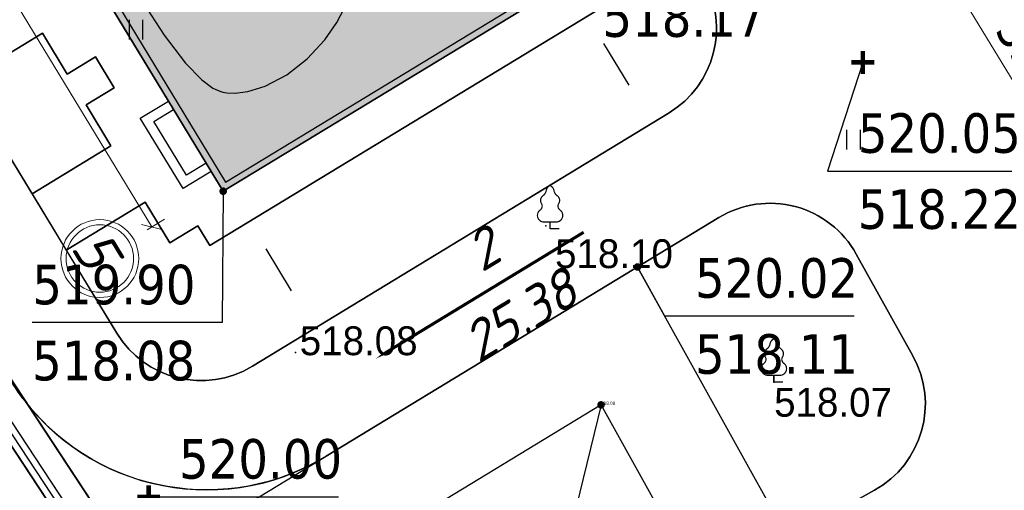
# Model space of a CAD drawing. Header units: millimetres. Extents: x 767170 to 66149698, y -983507 to 2493658.
# Tile 249 of 256: x 3246314 to 3276220, y -603417 to -589138. Entities that reach past the tile are written whole.
import ezdxf

# ---------------------------------------------------------------- set-up
doc = ezdxf.new("R2010")
doc.units = ezdxf.units.MM
for name, color, linetype in [('(004) Точки рельефа', 7, 'Continuous'), ('(022) Возд. Линии', 7, 'Continuous'), ('(036) Растительность', 7, 'Continuous'), ('(038) Деревья', 7, 'Continuous'), ('(040) Ограда', 7, 'Continuous'), ('GLUXOY OG', 7, 'Continuous'), ('os', 3, 'Continuous'), ('R_Loyiha_SRF-BND', 7, 'Continuous'), ('V_GRADEMARKER', 6, 'Continuous'), ('V_Loyiha_OPOR-PNT', 7, 'Continuous')]:
    doc.layers.add(name, color=color, linetype=linetype)
doc.layers.add('(032) Горизонтали утолщенные', color=32, linetype='Continuous', lineweight=30)
doc.styles.add('BLACK', font='tahomabd.ttf')
doc.styles.add('D-431', font='txt')
doc.styles.add('ESKD1', font='eskd1.shx', dxfattribs={"width": 1.2, "oblique": 14.994305})
doc.styles.get("Standard").update_dxf_attribs({"font": 'isocpeui.ttf'})
doc.styles.add('Tahoma', font='tahoma.ttf')
doc.linetypes.add('ОГРАДА_БЕТ', pattern='A,4,["|",Standard,S=0.8,R=0,X=0,Y=-0.8],4', length=8)
doc.linetypes.add('ОГРАДА_ГЛИН', pattern='A,4,["|",Standard,S=0.8,R=0,X=0,Y=-0.8],0.5,["|",Standard,S=0.8,R=0,X=0,Y=-0.8],3.5', length=8)
doc.dimstyles.new('genplan dimension', dxfattribs={"dimtxt": 1100, "dimasz": 450, "dimexe": 450, "dimexo": 0, "dimgap": 80, "dimtad": 1, "dimlfac": 0.001, "dimtxsty": 'BLACK', "dimblk": 'OBLIQUE', "dimcen": 0, "dimclrd": 186, "dimclre": 186, "dimclrt": 186, "dimadec": 1, "dimazin": 0, "dimtfac": 1, "dimtmove": 0, "dimatfit": 3, "dimldrblk": 'OBLIQUE', "dimfxl": 1, "dimlwd": 9, "dimlwe": 9, "dimarcsym": 0})

# ---------------------------------------------------------------- blocks, each defined once
blk = doc.blocks.new('I04010')
for p, q in [((-0.412273, 0.007146), (-0.412273, 1.207146)), ((0.387727, 1.207146), (0.387727, 0.007146))]:
    blk.add_line(p, q)
blk = doc.blocks.new('karagach-flat-53-flat-1')
at = {"layer": '(038) Деревья', "const_width": 0.0375}
for points in [[(0, 1.312, 0.246034), (-0.117, 1.159, 0.489079)], [(0, 1.312, -0.246034), (0.117, 1.159, -0.489079)], [(-0.208, 1.009, 0.430853), (-0.255, 0.753, 0.548276)], [(-0.208, 1.009, 0.181567), (-0.117, 1.159, 0.303004)], [(0.208, 1.009, -0.181567), (0.117, 1.159, -0.303004)], [(0.208, 1.009, -0.430853), (0.255, 0.753, -0.548276)], [(-0.315, 0.559, 0.383603), (-0.255, 0.753, 0.352912)], [(0.315, 0.559, -0.383603), (0.255, 0.753, -0.352912)], [(-0.315, 0.559, 0.626949), (-0.218, 0.206, 0.702465)], [(0.315, 0.559, -0.626949), (0.218, 0.206, -0.702465)]]:
    blk.add_lwpolyline(points, format="xyb", dxfattribs=at)
for points in [[(0, 0.206), (-0.218, 0.206)], [(0, 0), (0, 0.206)], [(0, 0.206), (0.218, 0.206)], [(0, 0), (0.281, 0)]]:
    blk.add_lwpolyline(points, dxfattribs=at)
at = {"layer": '(038) Деревья'}
blk.add_lwpolyline([(0, 0), (0, 0.206)], dxfattribs=at)
blk = doc.blocks.new('karagach-flat-52-flat-1')
at = {"layer": '(038) Деревья', "const_width": 0.0375}
for points in [[(0, 1.312, 0.246034), (-0.117, 1.159, 0.489079)], [(0, 1.312, -0.246034), (0.117, 1.159, -0.489079)], [(-0.208, 1.009, 0.430853), (-0.255, 0.753, 0.548276)], [(-0.208, 1.009, 0.181567), (-0.117, 1.159, 0.303004)], [(0.208, 1.009, -0.181567), (0.117, 1.159, -0.303004)], [(0.208, 1.009, -0.430853), (0.255, 0.753, -0.548276)], [(-0.315, 0.559, 0.383603), (-0.255, 0.753, 0.352912)], [(0.315, 0.559, -0.383603), (0.255, 0.753, -0.352912)], [(-0.315, 0.559, 0.626949), (-0.218, 0.206, 0.702465)], [(0.315, 0.559, -0.626949), (0.218, 0.206, -0.702465)]]:
    blk.add_lwpolyline(points, format="xyb", dxfattribs=at)
for points in [[(0, 0.206), (-0.218, 0.206)], [(0, 0), (0, 0.206)], [(0, 0.206), (0.218, 0.206)], [(0, 0), (0.281, 0)]]:
    blk.add_lwpolyline(points, dxfattribs=at)
at = {"layer": '(038) Деревья'}
blk.add_lwpolyline([(0, 0), (0, 0.206)], dxfattribs=at)
blk = doc.blocks.new('Topo Xos')
at = {"layer": '(004) Точки рельефа', "color": 7, "linetype": 'ByBlock', "lineweight": -2, "transparency": 16777216}
for p in [(-90.455, -23.781), (-98.059, -27.623), (-83.532, -28.519)]:
    blk.add_point(p, dxfattribs=at)
at = {"layer": '(032) Горизонтали утолщенные', "color": 32, "linetype": 'Continuous', "lineweight": 30, "ltscale": 600, "transparency": 16777216}
blk.add_lwpolyline([(-102.708, -16.984), (-102.05, -17.996), (-101.4, -18.844), (-100.91, -19.349), (-100.573, -19.6), (-100.366, -19.697), (-100.269, -19.723), (-100.146, -19.741), (-99.895, -19.751), (-99.506, -19.706), (-98.979, -19.544), (-98.327, -19.197), (-97.713, -18.716), (-97.169, -18.13), (-96.806, -17.606), (-96.587, -17.189)], dxfattribs=at)
at = {"layer": '(040) Ограда', "ltscale": 600, "transparency": 16777216, "flags": 128}
blk.add_lwpolyline([(7.06, 105.873), (2.797, 103.255), (11.659, 86.823), (-65.034, 40.217), (-128.016, 1.963), (-48.288, -119.227), (-43.67, -125.768)], dxfattribs=at)
at = {"layer": '(040) Ограда', "linetype": 'ОГРАДА_БЕТ', "ltscale": 600, "transparency": 16777216, "flags": 128}
blk.add_lwpolyline([(7.61, 105.742), (3.328, 103.112), (12.191, 86.678), (-64.827, 39.875), (-127.454, 1.836), (-47.958, -119.002), (-43.344, -125.537)], dxfattribs=at)
at = {"layer": 'os', "color": 0, "ltscale": 600, "transparency": 16777216}
for p, q in [((-88.708, -18.245), (-87.937, -19.515)), ((-98.963, -24.477), (-98.192, -25.747))]:
    blk.add_line(p, q, dxfattribs=at)
at = {"layer": '(022) Возд. Линии', "transparency": 16777216}
for name, p in [('karagach-flat-53-flat-1', (-90.33, -23.868)), ('karagach-flat-52-flat-1', (-83.532, -28.519))]:
    blk.add_blockref(name, p, dxfattribs=at)
at = {"layer": '(036) Растительность', "linetype": 'Continuous', "transparency": 16777216, "xscale": 0.5, "yscale": 0.5, "zscale": 0.5}
for p in [(-102.903, -18.129), (-81.109, -21.471)]:
    blk.add_blockref('I04010', p, dxfattribs=at)
at = {"layer": '(004) Точки рельефа', "linetype": 'ByBlock', "transparency": 16777216, "char_height": 0.875, "attachment_point": 4, "style": 'D-431'}
for s, insert in [('518.10', (-90.179, -24.631)), ('518.08', (-97.934, -27.273)), ('518.07', (-83.525, -29.14))]:
    blk.add_mtext(s, dxfattribs=dict(at, insert=insert))
blk = doc.blocks.new('_Oblique')
at = {"color": 0, "linetype": 'ByBlock', "lineweight": -2}
blk.add_line((-0.5, -0.5), (0.5, 0.5), dxfattribs=at)
blk = doc.blocks.new('*D1905')
at = {"color": 186, "lineweight": 9, "transparency": 16777216}
for p, q in [((-59597, -8107), (-59999, -8351)), ((-59614, -8118), (-30888, -55389)), ((-30742, -55300), (-31273, -55623))]:
    blk.add_line(p, q, dxfattribs=at)
at = {"color": 186, "lineweight": 9, "transparency": 16777216, "xscale": 450, "yscale": 450, "zscale": 450}
for p, rotation in [((-59614, -8118), 121.2865699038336), ((-30888, -55389), 301.2865699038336)]:
    blk.add_blockref('_Oblique', p, dxfattribs=dict(at, rotation=rotation))
at = {"color": 186, "transparency": 16777216, "insert": (-44586, -31349), "char_height": 1100, "attachment_point": 5, "rotation": 301.2866, "style": 'BLACK'}
blk.add_mtext('55,32', dxfattribs=at)
blk = doc.blocks.new('*D291')
at = {"color": 186, "lineweight": 9, "transparency": 16777216}
for p, q in [((2205660, -665699), (2205660, -665083)), ((2229660, -665699), (2229660, -665083)), ((2229660, -665533), (2205660, -665533))]:
    blk.add_line(p, q, dxfattribs=at)
at = {"color": 186, "lineweight": 9, "transparency": 16777216, "xscale": 450, "yscale": 450, "zscale": 450, "rotation": 180}
blk.add_blockref('_Oblique', (2205660, -665533), dxfattribs=at)
at = {"color": 186, "lineweight": 9, "transparency": 16777216, "xscale": 450, "yscale": 450, "zscale": 450}
blk.add_blockref('_Oblique', (2229660, -665533), dxfattribs=at)
at = {"color": 186, "transparency": 16777216, "insert": (2217660, -664891), "char_height": 1100, "attachment_point": 5, "style": 'BLACK'}
blk.add_mtext('24', dxfattribs=at)
blk = doc.blocks.new('*U1356')
at = {"layer": 'V_Loyiha_OPOR-PNT', "const_width": 0.115, "elevation": 520.02}
blk.add_lwpolyline([(-87.734, -25.029, 1), (-87.619, -25.029, 1)], format="xyb", close=True, dxfattribs=at)
at = {"layer": 'V_Loyiha_OPOR-PNT', "elevation": 520.02}
blk.add_lwpolyline([(-87.676, -25.029), (-86.851, -26.513), (-81.095, -26.513)], dxfattribs=at)
at = {"layer": 'V_Loyiha_OPOR-PNT', "color": 1, "style": 'Tahoma'}
blk.add_text('520.02', height=1.2, dxfattribs=at).set_placement((-85.928, -25.959, 520.02))
at = {"layer": 'V_Loyiha_OPOR-PNT', "color": 5, "style": 'Tahoma'}
blk.add_text('518.11', height=1.2, dxfattribs=at).set_placement((-85.928, -28.267, 520.02))
blk = doc.blocks.new('*U1408')
at = {"layer": 'V_Loyiha_OPOR-PNT', "elevation": 518.08}
blk.add_lwpolyline([(-88.782, -29.212), (-90.297, -35.423), (-84.528, -35.423)], dxfattribs=at)
at = {"layer": 'V_Loyiha_OPOR-PNT', "const_width": 0.115, "elevation": 518.08}
blk.add_lwpolyline([(-88.84, -29.212, 1), (-88.725, -29.212, 1)], format="xyb", close=True, dxfattribs=at)
at = {"layer": 'V_Loyiha_OPOR-PNT', "color": 1, "style": 'Tahoma'}
blk.add_text('518.08', height=1.2, dxfattribs=at).set_placement((-89.373, -34.87, 518.08))
at = {"layer": 'V_Loyiha_OPOR-PNT', "color": 5, "style": 'Tahoma'}
blk.add_text('518.08', height=1.2, dxfattribs=at).set_placement((-89.373, -37.177, 518.08))
blk = doc.blocks.new('*U1426')
at = {"layer": 'V_GRADEMARKER', "elevation": 520.025}
blk.add_lwpolyline([(-95.621, -27.809, 0, 0.486, 0), (-94.043, -26.85, 0.0923, 0.0923, 0), (-89.31, -23.974, 0.486, 0, 0)], format="xyseb", dxfattribs=at)
at = {"layer": 'V_GRADEMARKER', "style": 'ESKD1', "oblique": 14.9943, "width": 1.2}
for s, p in [('2', (-92.41, -25.21, 520.025)), ('25.38', (-92.51, -27.971, 520.025))]:
    blk.add_text(s, height=1.2, rotation=31.2866, dxfattribs=at).set_placement(p)
blk = doc.blocks.new('*U1436')
at = {"layer": 'V_Loyiha_OPOR-PNT', "const_width": 0.138, "elevation": 520.05}
for points in [[(-80.831, -19.167), (-80.831, -18.475)], [(-81.177, -18.821), (-80.485, -18.821)]]:
    blk.add_lwpolyline(points, dxfattribs=at)
at = {"layer": 'V_Loyiha_OPOR-PNT', "elevation": 520.05}
blk.add_lwpolyline([(-80.831, -18.821), (-81.906, -22.116), (-76.151, -22.116)], dxfattribs=at)
at = {"layer": 'V_Loyiha_OPOR-PNT', "color": 1, "style": 'Tahoma'}
blk.add_text('520.05', height=1.2, dxfattribs=at).set_placement((-80.983, -21.562, 520.05))
at = {"layer": 'V_Loyiha_OPOR-PNT', "color": 5, "style": 'Tahoma'}
blk.add_text('518.22', height=1.2, dxfattribs=at).set_placement((-80.983, -23.87, 520.05))
blk = doc.blocks.new('*U1437')
at = {"layer": 'V_Loyiha_OPOR-PNT', "const_width": 0.138, "elevation": 520}
for points in [[(-102.523, -32.349), (-102.523, -31.657)], [(-102.869, -32.003), (-102.176, -32.003)]]:
    blk.add_lwpolyline(points, dxfattribs=at)
at = {"layer": 'V_Loyiha_OPOR-PNT', "elevation": 520}
blk.add_lwpolyline([(-102.523, -32.003), (-102.523, -32.003), (-96.754, -32.003)], dxfattribs=at)
at = {"layer": 'V_Loyiha_OPOR-PNT', "color": 1, "style": 'Tahoma'}
blk.add_text('520.00', height=1.2, dxfattribs=at).set_placement((-101.6, -31.449, 520))
at = {"layer": 'V_Loyiha_OPOR-PNT', "color": 5, "style": 'Tahoma'}
blk.add_text('518.07', height=1.2, dxfattribs=at).set_placement((-101.6, -33.757, 520))
blk = doc.blocks.new('*U1472')
at = {"layer": 'V_Loyiha_OPOR-PNT', "const_width": 0.115, "elevation": 518.08}
blk.add_lwpolyline([(-100.317, -22.729, 1), (-100.202, -22.729, 1)], format="xyb", close=True, dxfattribs=at)
at = {"layer": 'V_Loyiha_OPOR-PNT', "elevation": 518.08}
blk.add_lwpolyline([(-100.259, -22.729), (-100.294, -26.713), (-106.062, -26.713)], dxfattribs=at)
at = {"layer": 'V_Loyiha_OPOR-PNT', "color": 1, "style": 'Tahoma'}
blk.add_text('519.90', height=1.2, dxfattribs=at).set_placement((-106.055, -26.159, 518.08))
at = {"layer": 'V_Loyiha_OPOR-PNT', "color": 5, "style": 'Tahoma'}
blk.add_text('518.08', height=1.2, dxfattribs=at).set_placement((-106.062, -28.467, 518.08))
blk = doc.blocks.new('*U1473')
at = {"layer": 'V_Loyiha_OPOR-PNT', "const_width": 0.115, "elevation": 518.17}
blk.add_lwpolyline([(-89.72, -16.29, 1), (-89.605, -16.29, 1)], format="xyb", close=True, dxfattribs=at)
at = {"layer": 'V_Loyiha_OPOR-PNT', "elevation": 518.17}
blk.add_lwpolyline([(-89.663, -16.29), (-89.663, -16.29), (-83.894, -16.29)], dxfattribs=at)
at = {"layer": 'V_Loyiha_OPOR-PNT', "color": 1, "style": 'Tahoma'}
blk.add_text('519.90', height=1.2, dxfattribs=at).set_placement((-88.74, -15.736, 518.17))
at = {"layer": 'V_Loyiha_OPOR-PNT', "color": 5, "style": 'Tahoma'}
blk.add_text('518.17', height=1.2, dxfattribs=at).set_placement((-88.74, -18.043, 518.17))
blk = doc.blocks.new('*U1518')
at = {"layer": 'R_Loyiha_SRF-BND'}
blk.add_polyline3d([(-56.516, -86.165, 519.339), (-62.197, -66.264, 518.87), (-66.757, -68.802, 518.66), (-88.782, -29.212, 518.08), (-102.159, -37.341, 518.09), (-103.791, -34.86, 519.978), (-128.016, 1.963, 519.8), (1.724, 80.787, 520.4), (11.77, 62.887, 520.82), (4, 58.294, 520.26), (46.661, -15.96, 520.97), (27.6, -27.396, 520.73), (23.571, -34.547, 520.82), (-42.243, -69.945, 519.75), (-45.328, -81.823, 519.715), (-29.378, -120.948, 521.28)], dxfattribs=at)
at = {"layer": 'R_Loyiha_SRF-BND', "color": 170, "style": 'Tahoma'}
blk.add_text('518.08', height=0.1, dxfattribs=at).set_placement((-88.782, -29.212, 518.08))
blk = doc.blocks.new('A$C2cdd6916')
dim = blk.add_linear_dim(base=(-30888.110056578, -55388.882923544), p1=(-59597.220211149, -8107.421278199), p2=(-30741.657936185, -55299.885650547), angle=121.286569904, dimstyle='genplan dimension')
dim.commit()
dim.dimension.update_dxf_attribs({"geometry": '*D1905', "text_midpoint": (-44586.204274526, -31349.228369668)})
blk = doc.blocks.new('A$C42de6a65')
h = blk.add_hatch(color=1)
h.dxf.hatch_style = 1
h.paths.add_polyline_path([(-12199.948, -6200), (12199.843, -6200), (12199.948, 6200), (-12199.843, 6200)])
blk.add_lwpolyline([(-12199.948, -6200), (12199.843, -6200), (12199.948, 6200), (-12199.843, 6200)], close=True)
at = {"color": 2}
blk.add_lwpolyline([(11999.948, 5999.702), (-12000.052, 5999.702), (-12000.052, -6000.298), (11999.948, -6000.298)], close=True, dxfattribs=at)
at = {"color": 7}
blk.add_lwpolyline([(11500.052, -6200), (11500.052, -7200), (9000.052, -7200), (9000.052, -6200)], dxfattribs=at)
blk.add_lwpolyline([(11200.052, -6200), (11200.052, -6900), (9300.052, -6900), (9300.052, -6200)])
at = {"layer": 'os', "color": 0, "lineweight": 0}
for radius in [1181.25, 1023.75]:
    blk.add_circle((11999.948, -10461.714), radius, dxfattribs=at)
at = {"ltscale": 50}
blk.add_text('5', height=1260, dxfattribs=at).set_placement((11242.744, -11057.397))
dim = blk.add_linear_dim(base=(-12000.052, -8614.606), p1=(11999.948, -8780.464), p2=(-12000.052, -8780.464), dimstyle='genplan dimension')
dim.commit()
dim.dimension.update_dxf_attribs({"geometry": '*D291', "text_midpoint": (-0.052, -7972.416), "insert": (-2217660.378, 656918.593)})

msp = doc.modelspace()

# ---------------------------------------------------------------- block references
at = {"xscale": 1000, "yscale": 1000, "zscale": 1000}
msp.add_blockref('Topo Xos', (3352754.32, -571613.28), dxfattribs=at)

# ---------------------------------------------------------------- next in the draw order: linework, layer by layer
for points in [[(3300971, -685527.59), (3224738.53, -569650.32), (3354478.73, -490826.03), (3416903.29, -602061.89), (3385892.61, -622578.92), (3385704.61, -626679.92), (3387422.61, -629007.92), (3366569.61, -647738.92), (3397549.33, -687682.55)], [(3397001.83, -687629.31), (3366025.47, -647690.01), (3386885.04, -628953.11), (3385298.53, -626803.3), (3385502.34, -622357.51), (3416372.52, -601933.43), (3354332.55, -491382.88), (3225300.58, -569776.88), (3301299.98, -685299.86)], [(3359171.41, -501435.7), (3354076.73, -492357.37), (3226284.18, -569998.35), (3301875.69, -684901.32), (3339262.33, -736271.67), (3340245.89, -735413.89)], [(3249260.46, -598648.34), (3235322.45, -575712.22)], [(3263091.7, -587902.92), (3252494.73, -594342.58), (3252131.31, -593744.55), (3251276.71, -594263.88), (3249978.42, -592127.44), (3250833.02, -591608.11), (3249015.4, -588617.07)], [(3263091.7, -587902.92), (3252494.73, -594342.58), (3252131.31, -593744.55), (3251276.71, -594263.88), (3249978.42, -592127.44), (3250833.02, -591608.11), (3249015.4, -588617.07)], [(3244612.67, -591000.02), (3247005.43, -589545.97), (3247758.44, -590785.11), (3248613.09, -590265.75), (3249184.34, -591205.8), (3248329.74, -591725.13), (3249082.75, -592964.26), (3246689.94, -594418.35), (3247728.58, -596127.51), (3250121.39, -594673.43), (3250874.4, -595912.56), (3251729, -595393.23), (3252092.41, -595991.26), (3264740.38, -588305.24)], [(3244612.67, -591000.02), (3247005.43, -589545.97), (3247758.44, -590785.11), (3248613.09, -590265.75), (3249184.34, -591205.8), (3248329.74, -591725.13), (3249082.75, -592964.26), (3246689.94, -594418.35), (3247728.58, -596127.51), (3250121.39, -594673.43), (3250874.4, -595912.56), (3251729, -595393.23), (3252092.41, -595991.26), (3264740.38, -588305.24)], [(3266039.15, -591962.62), (3253382.16, -599654.12)], [(3255627.07, -602385.49), (3267545.15, -595143.01)], [(3271724.72, -596248.28), (3273443.07, -599337.01)], [(3306349.86, -692918.3), (3309470.68, -690238.86), (3296238.07, -657778.72), (3290557.71, -637877.7), (3285996.93, -640415), (3263971.85, -600824.96), (3250595.2, -608953.79)]]:
    msp.add_lwpolyline(points)
for points in [[(3301875.69, -684901.32), (3246560.45, -600819.32, -0.03415901), (3246009.77, -600038.66), (3245560.43, -599299.23), (3226284.18, -569998.35), (3354076.73, -492357.37), (3359171.41, -501435.7), (3356360.35, -503097.47), (3359413.67, -508262.47), (3362108.51, -506669.4), (3415443.67, -601708.63), (3384819.37, -621970.03), (3384587.9, -627019.22), (3385944.29, -628857.21), (3365073.23, -647604.42), (3396040.54, -687532.07)], [(3249865.58, -563364.03, -0.42549538), (3254045.15, -564469.3), (3261719.5, -578263.93), (3262692.54, -580012.96), (3264638.61, -583511.02), (3265611.64, -585260.04), (3267102.8, -587940.4, -0.40302103), (3266039.15, -591962.62), (3253382.16, -599654.12, -0.41421356), (3249260.46, -598648.34), (3235322.45, -575712.22, -0.41421356), (3236328.23, -571590.52), (3249865.58, -563364.03)], [(3267102.8, -587940.4, -0.40302103), (3266039.15, -591962.62)], [(3267545.15, -595143.01, -0.42549538), (3271724.72, -596248.28)], [(3253382.16, -599654.12, -0.41421356), (3249260.46, -598648.34)], [(3273443.07, -599337.01, -0.41421356), (3272279.94, -603417.1)], [(3246009.77, -600038.66, 0.41421356), (3255627.07, -602385.49)]]:
    msp.add_lwpolyline(points, format="xyb")
at = {"lineweight": 30}
for points in [[(3341172, -506313.63), (3254080.69, -556706.98), (3233698.77, -569092.84), (3228955.84, -571975.06), (3245560.43, -599299.23), (3246009.77, -600038.66, 0.41421356), (3255627.07, -602385.49), (3267545.15, -595143.01, -0.42549538), (3271724.72, -596248.28), (3273443.07, -599337.01, -0.41421356), (3272279.94, -603417.1), (3269658.33, -604875.58), (3287160.06, -636334.91)], [(3267102.8, -587940.4, -0.40302103), (3266039.15, -591962.62)], [(3266039.15, -591962.62, 0.40302103), (3267102.8, -587940.4)], [(3267545.15, -595143.01, -0.42549538), (3271724.72, -596248.28)], [(3271724.72, -596248.28, 0.42549538), (3267545.15, -595143.01)], [(3253382.16, -599654.12, -0.41421356), (3249260.46, -598648.34)], [(3249260.46, -598648.34, 0.41421356), (3253382.16, -599654.12)], [(3273443.07, -599337.01, -0.41421356), (3272279.94, -603417.1)], [(3272279.94, -603417.1, 0.41421356), (3273443.07, -599337.01)], [(3246560.45, -600819.32, -0.03415901), (3246009.77, -600038.66)], [(3246009.77, -600038.66, 0.41421356), (3255627.07, -602385.49)], [(3255627.07, -602385.49, -0.37475214), (3246560.45, -600819.32)]]:
    msp.add_lwpolyline(points, format="xyb", dxfattribs=at)
for points in [[(3266039.15, -591962.62), (3253382.16, -599654.12, -0.41421356), (3249260.46, -598648.34), (3235322.45, -575712.22, -0.41421356), (3236328.23, -571590.52), (3249865.58, -563364.03, -0.42549538), (3254045.15, -564469.3), (3261719.5, -578263.93), (3262692.54, -580012.96), (3264638.61, -583511.02), (3265611.64, -585260.04), (3267102.8, -587940.4, -0.40302103)], [(3266039.15, -591962.62), (3253382.16, -599654.12, -0.41421356), (3249260.46, -598648.34), (3235322.45, -575712.22, -0.41421356), (3236328.23, -571590.52), (3249865.58, -563364.03, -0.42549538), (3254045.15, -564469.3), (3261719.5, -578263.93), (3262692.54, -580012.96), (3264638.61, -583511.02), (3265611.64, -585260.04), (3267102.8, -587940.4, -0.40302103)], [(3266039.15, -591962.62, 0.40302103), (3267102.8, -587940.4), (3265611.64, -585260.04), (3264478.47, -585948.66), (3265231.48, -587187.8), (3264376.91, -587707.11), (3264740.38, -588305.24), (3252092.41, -595991.26), (3251729, -595393.23), (3250874.4, -595912.56), (3250121.39, -594673.43), (3247728.58, -596127.51), (3249260.46, -598648.34, 0.41421356), (3253382.16, -599654.12)], [(3293442.22, -637053.35, 0.48309225), (3289099.23, -635256.09), (3287160.06, -636334.91), (3269658.33, -604875.58), (3272279.94, -603417.1, 0.41421356), (3273443.07, -599337.01), (3271724.72, -596248.28, 0.42549538), (3267545.15, -595143.01), (3255627.07, -602385.49, -0.37475214), (3246560.45, -600819.32), (3301875.69, -684901.32), (3339262.33, -736271.67), (3340245.89, -735413.89), (3319513.28, -706926.67), (3299077.92, -656797.86)]]:
    msp.add_lwpolyline(points, format="xyb", close=True)
for points in [[(3239823.46, -573490.99), (3250420.43, -567051.33), (3263091.7, -587902.92), (3252494.73, -594342.58)], [(3239823.46, -573490.99), (3250420.43, -567051.33), (3263091.7, -587902.92), (3252494.73, -594342.58)], [(3263091.7, -587902.92), (3252494.73, -594342.58), (3252494.73, -594342.58), (3263091.7, -587902.92), (3262728.23, -587304.8), (3262728.23, -587304.8)], [(3248329.74, -591725.13), (3249184.34, -591205.8), (3248613.09, -590265.75), (3247758.44, -590785.11), (3247005.43, -589545.97), (3244612.67, -591000.02), (3246689.94, -594418.35), (3249082.75, -592964.26)], [(3252131.31, -593744.55), (3251276.71, -594263.88), (3249978.42, -592127.44), (3250833.02, -591608.11)], [(3252131.31, -593744.55), (3251276.71, -594263.88), (3249978.42, -592127.44), (3250833.02, -591608.11)]]:
    msp.add_lwpolyline(points, close=True)
for points in [[(3300971, -685527.59), (3224738.53, -569650.32)], [(3225300.58, -569776.88), (3301299.98, -685299.86)], [(3249260.46, -598648.34), (3235322.45, -575712.22)], [(3263091.7, -587902.92), (3252494.73, -594342.58)], [(3252092.41, -595991.26), (3264740.38, -588305.24)], [(3264740.38, -588305.24), (3252092.41, -595991.26)], [(3250833.02, -591608.11), (3249015.4, -588617.07)], [(3244612.67, -591000.02), (3247005.43, -589545.97)], [(3247005.43, -589545.97), (3244612.67, -591000.02)], [(3247005.43, -589545.97), (3247758.44, -590785.11)], [(3247758.44, -590785.11), (3247005.43, -589545.97)], [(3247758.44, -590785.11), (3248613.09, -590265.75)], [(3248613.09, -590265.75), (3247758.44, -590785.11)], [(3248613.09, -590265.75), (3249184.34, -591205.8)], [(3249184.34, -591205.8), (3248613.09, -590265.75)], [(3244612.67, -591000.02), (3246689.94, -594418.35)], [(3249184.34, -591205.8), (3248329.74, -591725.13)], [(3248329.74, -591725.13), (3249184.34, -591205.8)], [(3248329.74, -591725.13), (3249082.75, -592964.26)], [(3249082.75, -592964.26), (3248329.74, -591725.13)], [(3249978.42, -592127.44), (3250833.02, -591608.11)], [(3251276.71, -594263.88), (3249978.42, -592127.44)], [(3266039.15, -591962.62), (3253382.16, -599654.12)], [(3253382.16, -599654.12), (3266039.15, -591962.62)], [(3249082.75, -592964.26), (3246689.94, -594418.35)], [(3246689.94, -594418.35), (3249082.75, -592964.26)], [(3252131.31, -593744.55), (3251276.71, -594263.88)], [(3252494.73, -594342.58), (3252131.31, -593744.55)], [(3246689.94, -594418.35), (3247728.58, -596127.51)], [(3247728.58, -596127.51), (3250121.39, -594673.43)], [(3250121.39, -594673.43), (3247728.58, -596127.51)], [(3250121.39, -594673.43), (3250874.4, -595912.56)], [(3250874.4, -595912.56), (3250121.39, -594673.43)], [(3250874.4, -595912.56), (3251729, -595393.23)], [(3251729, -595393.23), (3250874.4, -595912.56)], [(3251729, -595393.23), (3252092.41, -595991.26)], [(3252092.41, -595991.26), (3251729, -595393.23)], [(3255627.07, -602385.49), (3267545.15, -595143.01)], [(3267545.15, -595143.01), (3255627.07, -602385.49)], [(3247728.58, -596127.51), (3249260.46, -598648.34)], [(3271724.72, -596248.28), (3273443.07, -599337.01)], [(3273443.07, -599337.01), (3271724.72, -596248.28)], [(3301875.69, -684901.32), (3246560.45, -600819.32)], [(3246560.45, -600819.32), (3301875.69, -684901.32)]]:
    msp.add_lwpolyline(points, dxfattribs=at)
at = {"color": 2, "lineweight": 30}
msp.add_lwpolyline([(3308120.9, -695351.76), (3313064.44, -691107.39), (3299077.92, -656797.86), (3292404.39, -633417.33), (3287160.06, -636334.91), (3265077.92, -596642.32), (3249037.25, -606390.05)], dxfattribs=at)
at = {"layer": 'GLUXOY OG', "color": 186, "linetype": 'ОГРАДА_ГЛИН', "lineweight": 30, "ltscale": 400}
for points in [[(3339079.89, -737890.33), (3300971, -685527.59), (3224738.53, -569650.32), (3354478.73, -490826.03), (3416903.29, -602061.89), (3385892.61, -622578.92), (3385704.61, -626679.92), (3387422.61, -629007.92), (3366569.61, -647738.92), (3397549.33, -687682.55)], [(3397001.83, -687629.31), (3366025.47, -647690.01), (3386885.04, -628953.11), (3385298.53, -626803.3), (3385502.34, -622357.51), (3416372.52, -601933.43), (3354332.55, -491382.88), (3225300.58, -569776.88), (3301299.98, -685299.86), (3339146.23, -737301.72)]]:
    msp.add_lwpolyline(points, dxfattribs=at)
at = {"layer": 'GLUXOY OG', "color": 186, "lineweight": 30, "ltscale": 400}
msp.add_lwpolyline([(3397275.58, -687655.93), (3366297.54, -647714.47), (3387153.82, -628980.52), (3385501.57, -626741.61), (3385697.48, -622468.21), (3416637.9, -601997.66), (3354405.64, -491104.45), (3225019.56, -569713.6), (3301135.49, -685413.73), (3339113.06, -737596.03)], dxfattribs=at)

# ---------------------------------------------------------------- next in the draw order: block references
msp.add_blockref('A$C2cdd6916', (3321862.53, -559451.45, -3656))
at = {"rotation": 301.287054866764}
msp.add_blockref('A$C42de6a65', (3251457.58, -580696.96, -3656), dxfattribs=at)
at = {"layer": 'R_Loyiha_SRF-BND', "xscale": 1000, "yscale": 1000, "zscale": 1000}
msp.add_blockref('*U1518', (3352754.32, -571613.28), dxfattribs=at)
at = {"layer": 'V_GRADEMARKER', "xscale": 1000, "yscale": 1000, "zscale": 1000}
msp.add_blockref('*U1426', (3352754.32, -571613.28), dxfattribs=at)
at = {"layer": 'V_Loyiha_OPOR-PNT', "xscale": 1000, "yscale": 1000, "zscale": 1000}
for name in ['*U1473', '*U1436', '*U1472', '*U1356', '*U1408', '*U1437']:
    msp.add_blockref(name, (3352754.32, -571613.28), dxfattribs=at)

doc.saveas('drawing.dxf')
